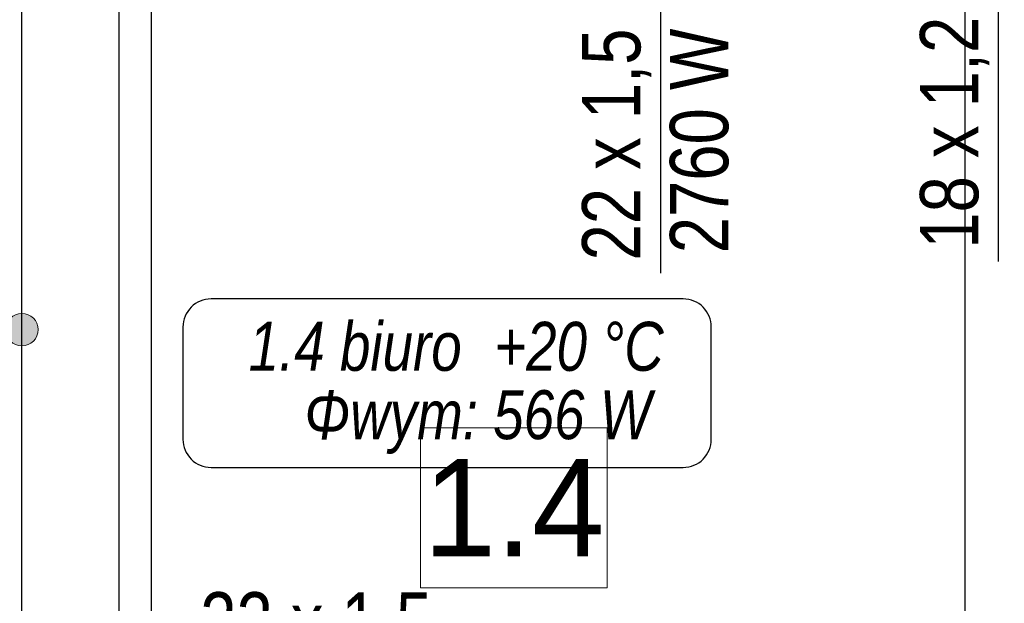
# Model space of a CAD drawing. Extents: x -440864 to -355682, y 13652 to 155872.
# Tile 66 of 179: x -429842 to -426804, y 68226 to 70027. Entities that reach past the tile are written whole.
import ezdxf
from ezdxf.lldxf.tags import DXFTag

# ---------------------------------------------------------------- set-up
doc = ezdxf.new("R2010")
doc.units = 0
doc.header["$MEASUREMENT"] = 0
doc.set_wipeout_variables(frame=1)
for name, color, linetype in [('#podkład', 252, 'Continuous'), ('Arch opisy', 252, 'Continuous'), ('IS_Opisy_działek_Therm', 7, 'SOLID'), ('IS_Powrót', 5, 'DASH'), ('IS_Text_Konstrukcji', 7, 'Continuous'), ('IS_Zasilanie', 1, 'SOLID')]:
    doc.layers.add(name, color=color, linetype=linetype)
for name, color, linetype, lineweight in [('Arch opisy_Nr_Pióra__21', 252, 'Continuous', 9), ('INWENT OPISY_Nr_Pióra__21', 252, 'Continuous', 9), ('INWENT.ŚCIANY_Nr_Pióra__1', 252, 'Continuous', 25)]:
    doc.layers.add(name, color=color, linetype=linetype, lineweight=lineweight)
doc.styles.add('GENERATED_STYLE_3', font='txt')
doc.styles.get("Standard").update_dxf_attribs({"font": 'arial.ttf', "width": 0.8, "bigfont": 'BIGFONT.SHX'})
tags = doc.linetypes.add('DASH', pattern=[15, 10, -5]).pattern_tags.tags
tags[6:7] = [DXFTag(74, 4), DXFTag(75, 0), DXFTag(340, '0'), DXFTag(46, 0.0), DXFTag(50, 0.0), DXFTag(44, 0.0), DXFTag(45, 0.0)]
tags[4:5] = [DXFTag(74, 4), DXFTag(75, 0), DXFTag(340, '0'), DXFTag(46, 0.0), DXFTag(50, 0.0), DXFTag(44, 0.0), DXFTag(45, 0.0)]
tags = doc.linetypes.add('SOLID', pattern=[10, 10, 0]).pattern_tags.tags
tags[6:7] = [DXFTag(74, 4), DXFTag(75, 0), DXFTag(340, '0'), DXFTag(46, 0.0), DXFTag(50, 0.0), DXFTag(44, 0.0), DXFTag(45, 0.0)]
tags[4:5] = [DXFTag(74, 4), DXFTag(75, 0), DXFTag(340, '0'), DXFTag(46, 0.0), DXFTag(50, 0.0), DXFTag(44, 0.0), DXFTag(45, 0.0)]

# ---------------------------------------------------------------- blocks, each defined once
blk = doc.blocks.new('Linia_151', base_point=(-429834.9, 70219.3))
at = {"layer": 'Arch opisy_Nr_Pióra__21', "linetype": 'Continuous'}
for points in [[(-430434.9, 70219.3), (-430438.8, 70238.4), (-430449.6, 70254.6), (-430465.8, 70265.5), (-430484.9, 70269.3), (-430504.1, 70265.5), (-430520.3, 70254.6), (-430531.1, 70238.4), (-430534.9, 70219.3), (-430531.1, 70200.2), (-430520.3, 70183.9), (-430504.1, 70173.1), (-430484.9, 70169.3), (-430465.8, 70173.1), (-430449.6, 70183.9), (-430438.8, 70200.2)], [(-429784.9, 70219.3), (-429788.8, 70238.4), (-429799.6, 70254.6), (-429815.8, 70265.5), (-429834.9, 70269.3), (-429854.1, 70265.5), (-429870.3, 70254.6), (-429881.1, 70238.4), (-429884.9, 70219.3), (-429881.1, 70200.2), (-429870.3, 70183.9), (-429854.1, 70173.1), (-429834.9, 70169.3), (-429815.8, 70173.1), (-429799.6, 70183.9), (-429788.8, 70200.2)]]:
    blk.add_hatch(color=256, dxfattribs=at).paths.add_polyline_path(points, flags=0)
blk.add_line((-429884.9, 70219.3), (-430434.9, 70219.3), dxfattribs=at)
for centre in [(-430484.9, 70219.3), (-429834.9, 70219.3)]:
    blk.add_circle(centre, 50, dxfattribs=at)
blk = doc.blocks.new('piętro')
at = {"layer": 'INWENT.ŚCIANY_Nr_Pióra__1', "color": 252, "linetype": 'Continuous'}
for p, q in [((-429834.9, 60384.3), (-429834.9, 64014.3)), ((-426924.9, 61054.3), (-426924.9, 64014.3))]:
    blk.add_line(p, q, dxfattribs=at)
at = {"layer": 'Arch opisy', "color": 252, "linetype": 'Continuous'}
blk.add_blockref('Linia_151', (-429834.9, 62571), dxfattribs=at)
at = {"color": 252, "linetype": 'Continuous', "ltscale": 1735784.233681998}
blk.add_wipeout([(-428604.8, 62268.4), (-428028.8, 62268.4), (-428028.8, 61774.3), (-428604.8, 61774.3)], dxfattribs=at).dxf.layer = 'INWENT OPISY_Nr_Pióra__21'
at = {"layer": 'INWENT OPISY_Nr_Pióra__21', "color": 252, "linetype": 'Continuous', "flags": 128}
blk.add_lwpolyline([(-428604.8, 62268.4), (-428028.8, 62268.4), (-428028.8, 61774.3), (-428604.8, 61774.3)], close=True, dxfattribs=at)
at = {"layer": 'INWENT OPISY_Nr_Pióra__21', "color": 252, "linetype": 'Continuous', "insert": (-428316.8, 61871.4), "char_height": 300, "attachment_point": 8, "style": 'GENERATED_STYLE_3'}
blk.add_mtext('{1.4 }', dxfattribs=at)

msp = doc.modelspace()

# ---------------------------------------------------------------- block references
at = {"layer": '#podkład', "color": 3, "lineweight": 50}
msp.add_blockref('piętro', (0, 6500), dxfattribs=at)

# ---------------------------------------------------------------- next in the draw order: linework, layer by layer
at = {"layer": 'IS_Opisy_działek_Therm', "ltscale": 10}
for p, q in [((-427864.5, 70220.1), (-427864.5, 69245.1)), ((-426821.9, 69280.8), (-426821.9, 70220.1))]:
    msp.add_line(p, q, dxfattribs=at)
at = {"layer": 'IS_Powrót', "lineweight": 30, "ltscale": 10}
msp.add_line((-429434.9, 66309.4), (-429434.9, 70120.1), dxfattribs=at)
at = {"layer": 'IS_Text_Konstrukcji', "linetype": 'SOLID', "ltscale": 10}
msp.add_lwpolyline([(-429251.3, 68645.7), (-427794.7, 68645.7, 0.414214), (-427708, 68732.3), (-427708, 69079, 0.414214), (-427794.7, 69165.7), (-429251.3, 69165.7, 0.414214), (-429338, 69079), (-429338, 68732.3, 0.414214), (-429251.3, 68645.7)], format="xyb", dxfattribs=at)
at = {"layer": 'IS_Zasilanie', "lineweight": 30, "ltscale": 10}
msp.add_line((-429534.9, 66209.4), (-429534.9, 70220.1), dxfattribs=at)

# ---------------------------------------------------------------- next in the draw order: texts
at = {"layer": 'IS_Opisy_działek_Therm', "ltscale": 10, "char_height": 180}
for s, insert, attachment_point in [('\\fArial|b0|i0;283 W', (-429184.6, 70456.1), 3), ('\\fArial|b0|i0;22 x 1,5', (-429284.9, 68047.3), 7)]:
    msp.add_mtext(s, dxfattribs=dict(at, insert=insert, attachment_point=attachment_point))
at = {"layer": 'IS_Opisy_działek_Therm', "ltscale": 10, "char_height": 180, "rotation": 90}
for s, insert, attachment_point in [('\\fArial|b0|i0;22 x 1,5', (-427893.3, 70000.1), 9), ('\\fArial|b0|i0;2760 W', (-427835.7, 70000.1), 3), ('\\fArial|b0|i0;18 x 1,2', (-426850.7, 69320.8), 7)]:
    msp.add_mtext(s, dxfattribs=dict(at, insert=insert, attachment_point=attachment_point))
at = {"layer": 'IS_Text_Konstrukcji', "linetype": 'SOLID', "ltscale": 10, "char_height": 151.2}
for s, insert, attachment_point in [('\\fArial|b0|i1;1.4 biuro', (-428478, 68941.7), 9), ('\\fArial|b0|i1;+20 °C', (-428378, 68941.7), 7), ('\\fArial|b0|i1;Φwym: 566 W', (-428428, 68884.1), 2)]:
    msp.add_mtext(s, dxfattribs=dict(at, insert=insert, attachment_point=attachment_point))

doc.saveas('drawing.dxf')
